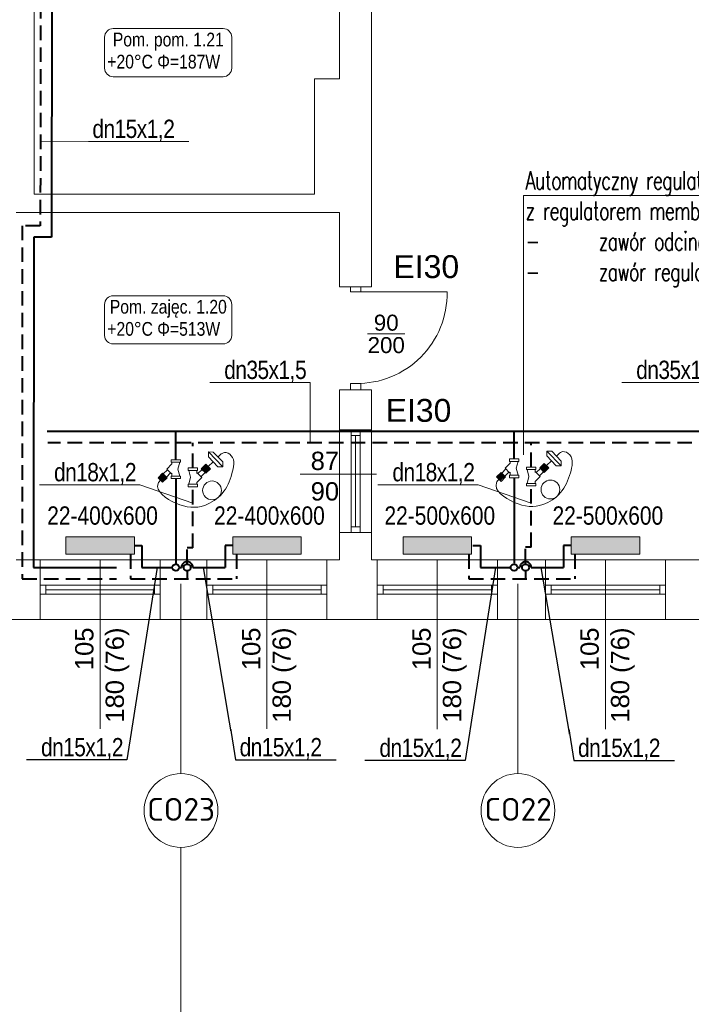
# Model space of a CAD drawing. Header units: millimetres. Extents: x -2390 to 43572, y -15084 to -12114.
# Tile 29 of 52: x 24828 to 25415, y -14386 to -13524. Entities that reach past the tile are written whole.
import ezdxf
from ezdxf import colors
from ezdxf.entities.mleader import LeaderData, LeaderLine
from ezdxf.enums import TextEntityAlignment as Align
from ezdxf.math import Vec2, Vec3

# ---------------------------------------------------------------- set-up
doc = ezdxf.new("R2010")
doc.units = ezdxf.units.MM
doc.linetypes.add('DASHED', pattern=[1.905, 1.27, -0.635])
for name, color, linetype, lineweight in [('@ grzejniki', 7, 'Continuous', 30), ('@ opis C..O.', 7, 'Continuous', 18), ('IS-Działka (powrotna)', 5, 'DASHED', 40), ('IS-Działka (zasilająca)', 1, 'Continuous', 40), ('IS-Grzejnik', 7, 'Continuous', 5), ('IS-Grzejnik_etykieta', 7, 'Continuous', 5), ('IS-opis', 7, 'Continuous', 25), ('opisy', 5, 'Continuous', 5), ('stolarka', 3, 'Continuous', 9), ('wymiary', 6, 'Continuous', 5), ('zawory', 7, 'Continuous', 18), ('ściany nośne', 1, 'Continuous', 25)]:
    doc.layers.add(name, color=color, linetype=linetype, lineweight=lineweight)
doc.layers.add('IS-Room (Automatic)', color=7, linetype='Continuous', lineweight=5, true_color=0x000000)
doc.styles.add('Arial_Narrow_____', font='ARIALN.TTF')
doc.styles.add('ROMANS', font='romans.shx', dxfattribs={"height": 1})
doc.styles.get("Standard").update_dxf_attribs({"font": 'arial.ttf'})
doc.styles.add('TABELKA', font='romans.shx', dxfattribs={"width": 0.9})

# ---------------------------------------------------------------- blocks, each defined once
blk = doc.blocks.new('A$C19E64F29')
at = {"layer": 'zawory'}
for p, q in [((-15.45, -0.73), (-11.49, 3.28)), ((-10.4, -3.58), (-14.35, 0.37)), ((-10.4, -3.58), (-14.35, 0.37)), ((-9.85, -3.03), (-13.81, 0.92)), ((-9.85, -3.04), (-13.8, 0.92)), ((-9.3, -2.49), (-13.26, 1.47)), ((-9.3, -2.49), (-13.26, 1.46)), ((-8.76, -1.95), (-12.72, 2.01)), ((-8.76, -1.95), (-12.72, 2.01)), ((-8.22, -1.4), (-12.17, 2.56)), ((-7.53, -0.68), (-11.49, 3.28)), ((4.11, -2.17), (4.11, 0)), ((-11.48, -4.68), (-15.44, -0.72)), ((-10.94, -4.13), (-14.9, -0.17)), ((-11.49, -4.69), (-7.53, -0.68)), ((-10.94, -4.13), (-10.94, -4.13)), ((-7.28, -7.65), (-10.87, -4.06)), ((-4.53, -4.87), (-8.12, -1.28)), ((-7.9, -8.28), (-3.94, -4.27)), ((-3.45, -12.71), (-7.89, -8.27)), ((4.11, -2.17), (-4.11, -2.17)), ((-3.45, -4.76), (-3.94, -4.27)), ((-3.45, -2.17), (-3.45, -4.76)), ((1.9, -8.21), (3.52, -2.17)), ((3.52, -14.25), (1.9, -8.21)), ((4.11, -14.25), (-4.11, -14.25)), ((-3.45, -12.71), (-3.45, -14.25)), ((4.11, -16.42), (4.11, -14.25))]:
    blk.add_line(p, q, dxfattribs=at)
for points in [[(-4.11, -2.17), (-4.11, 0), (4.11, 0)], [(4.11, -16.42), (-4.11, -16.42), (-4.11, -14.25)]]:
    blk.add_lwpolyline(points, dxfattribs=at)
blk = doc.blocks.new('A$C419A285A')
at = {"layer": '@ grzejniki', "lineweight": 0}
for p, q in [((-134.6, -10.2), (-104.6, 19.8)), ((-104.6, 19.8), (15.4, 19.8)), ((-44.6, 19.8), (-44.6, 58.4)), ((15.4, 19.8), (45.4, -10.2)), ((-104.6, -40.2), (-134.6, -10.2)), ((-134.6, -10.2), (45.4, -10.2)), ((15.4, -40.2), (-104.6, -40.2)), ((-44.6, -100.2), (-44.6, -40.2)), ((45.4, -10.2), (15.4, -40.2))]:
    blk.add_line(p, q, dxfattribs=at)
blk = doc.blocks.new('A$C3D8D556D')
at = {"layer": '@ grzejniki', "lineweight": 0}
blk.add_circle((29.46, 37.85), 8.23, dxfattribs=at)
blk.add_spline([(-2.41, 45.93), (-3.69, 48.63), (-0.85, 54.75), (14.8, 55.29), (32.11, 46.8), (42.61, 31.3), (40.72, 6.13), (23.48, -9.25), (20.39, -7.35)], degree=3, dxfattribs=at)
at = {"layer": '@ grzejniki', "lineweight": 0, "xscale": -0.1, "yscale": 0.1, "zscale": 0.1, "rotation": 43.66614677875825}
blk.add_blockref('A$C419A285A', (-1.6, 38.63), dxfattribs=at)
at = {"layer": '@ grzejniki', "xscale": -1}
for p, rotation in [((9.82, 20.98), 90), ((19.11, 6.12), 270.0000000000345)]:
    blk.add_blockref('A$C19E64F29', p, dxfattribs=dict(at, rotation=rotation))
blk = doc.blocks.new('_None')

msp = doc.modelspace()

# ---------------------------------------------------------------- hatches: boundary and pattern name
at = {"layer": 'IS-Grzejnik', "transparency": 33554687, "extrusion": (0, 0, -1)}
for points in [[(-24928.15, -13992.14), (-24868.15, -13992.16), (-24868.14, -13976.98), (-24928.14, -13976.97)], [(-25074.15, -13992.14), (-25014.15, -13992.16), (-25014.14, -13976.98), (-25074.14, -13976.97)], [(-25223.15, -13992.14), (-25163.15, -13992.16), (-25163.14, -13976.98), (-25223.14, -13976.97)], [(-25370.15, -13992.14), (-25310.15, -13992.16), (-25310.14, -13976.98), (-25370.14, -13976.97)]]:
    msp.add_hatch(color=256, dxfattribs=at).paths.add_polyline_path(points)

# ---------------------------------------------------------------- linework, layer by layer
at = {"layer": 'IS-Działka (powrotna)', "ltscale": 10}
for p, q in [((24845.95, -13434.38), (24845.9, -13704.65)), ((24830.1, -13704.65), (24830.06, -14013.77)), ((24845.64, -13704.65), (24830.11, -13704.65)), ((26577.92, -13894.72), (24852.6, -13894.73)), ((24979.2, -13916.58), (24979.2, -13894.72)), ((25275.2, -13915.87), (25275.2, -13894.73)), ((24979.2, -13986.6), (24979.2, -13933)), ((25275.2, -13985.89), (25275.2, -13932.29)), ((24979.2, -13986.6), (24974.34, -13986.6)), ((24974.34, -14000.73), (24974.34, -13986.6)), ((25275.2, -13985.89), (25270.34, -13985.89)), ((25270.34, -14000.02), (25270.34, -13985.89)), ((24924.79, -13992.11), (24924.78, -14013.73)), ((25017.52, -13992.18), (25017.51, -14013.78)), ((25220.79, -13992.11), (25220.78, -14013.73)), ((25313.52, -13992.18), (25313.51, -14013.78)), ((24974.34, -14006.73), (24974.34, -14013.77)), ((25270.34, -14006.73), (25270.34, -14013.77)), ((24830.06, -14013.77), (24912.66, -14013.78)), ((24924.78, -14013.76), (25017.51, -14013.78)), ((25220.78, -14013.76), (25313.51, -14013.78))]:
    msp.add_line(p, q, dxfattribs=at)
at = {"layer": 'IS-Działka (powrotna)', "ltscale": 80}
for centre in [(24974.34, -14003.73), (25270.34, -14003.73)]:
    msp.add_circle(centre, 3, dxfattribs=at)
at = {"layer": 'IS-Działka (zasilająca)'}
for p, q in [((24856.02, -13441.38), (24855.73, -13714.65)), ((24855.73, -13714.65), (24840.1, -13714.65)), ((26577.92, -13884.69), (24851.98, -13884.67)), ((24964.34, -13909.45), (24964.34, -13884.69)), ((25260.34, -13908.74), (25260.34, -13884.68)), ((24928.15, -13984.55), (24934.78, -13984.55)), ((24934.78, -13984.55), (24934.78, -14003.69)), ((25014.15, -13984.59), (25007.51, -13984.59)), ((25007.51, -13984.59), (25007.51, -14003.73)), ((25224.15, -13984.55), (25230.78, -13984.55)), ((25230.78, -13984.55), (25230.78, -14003.69)), ((25310.15, -13984.59), (25303.51, -13984.59)), ((25303.51, -13984.59), (25303.51, -14003.73)), ((24839.98, -14003.7), (24912.66, -14003.73)), ((24934.78, -14003.69), (24961.34, -14003.73)), ((24967.34, -14003.73), (24969.34, -14003.73)), ((24979.34, -14003.73), (25007.51, -14003.73)), ((25230.78, -14003.69), (25257.34, -14003.73)), ((25263.34, -14003.73), (25265.34, -14003.73)), ((25275.34, -14003.73), (25303.51, -14003.73))]:
    msp.add_line(p, q, dxfattribs=at)
for centre in [(24964.34, -14003.73), (25260.34, -14003.73)]:
    msp.add_circle(centre, 3, dxfattribs=at)
for centre in [(24974.34, -14003.73), (25270.34, -14003.73)]:
    msp.add_arc(centre, 5, 359.99918, 180.00134, dxfattribs=at)
at = {"layer": 'IS-Grzejnik', "extrusion": (0, 0, -1)}
for points in [[(-24928.15, -13992.14), (-24868.15, -13992.18), (-24868.14, -13977), (-24928.14, -13976.97)], [(-25074.15, -13992.14), (-25014.15, -13992.18), (-25014.14, -13977), (-25074.14, -13976.97)], [(-25223.15, -13992.14), (-25163.15, -13992.18), (-25163.14, -13977), (-25223.14, -13976.97)], [(-25370.15, -13992.14), (-25310.15, -13992.18), (-25310.14, -13977), (-25370.14, -13976.97)]]:
    msp.add_lwpolyline(points, close=True, dxfattribs=at)
at = {"layer": 'IS-Room (Automatic)'}
for points in [[(24909.67, -13574.33), (25005.85, -13574.33, 0.414214), (25013.35, -13566.83), (25013.35, -13539.66, 0.414214), (25005.85, -13532.16), (24909.67, -13532.16, 0.414214), (24902.17, -13539.66), (24902.17, -13566.83, 0.414214)], [(24909.67, -13808.15), (25005.85, -13808.15, 0.414214), (25013.35, -13800.65), (25013.35, -13773.48, 0.414214), (25005.85, -13765.98), (24909.67, -13765.98, 0.414214), (24902.17, -13773.48), (24902.17, -13800.65, 0.414214)]]:
    msp.add_lwpolyline(points, format="xyb", close=True, dxfattribs=at)
at = {"layer": 'opisy', "color": 252, "lineweight": 0}
for p, q in [((25073.11, -13922.17), (25139.92, -13922.17)), ((24898.15, -13997.16), (24898.15, -14161.75)), ((25044.15, -13997.16), (25044.15, -14161.75)), ((25193.15, -13997.16), (25193.15, -14161.75)), ((25340.15, -13997.16), (25340.15, -14161.75))]:
    msp.add_line(p, q, dxfattribs=at)
at = {"layer": 'stolarka', "color": 252, "lineweight": 0}
for p, q in [((25117.15, -13762.66), (25117.15, -13758.16)), ((25126.15, -13762.66), (25117.15, -13762.66)), ((25121.65, -13762.66), (25201.65, -13762.66)), ((25126.15, -13762.66), (25126.15, -13758.16)), ((25117.15, -13842.66), (25117.15, -13848.16)), ((25126.15, -13842.66), (25117.15, -13842.66)), ((25126.15, -13842.66), (25126.15, -13848.16)), ((25117.65, -13888.16), (25117.65, -13883.16)), ((25125.65, -13883.16), (25125.65, -13888.16)), ((25125.65, -13888.16), (25117.65, -13888.16)), ((25117.65, -13888.16), (25117.65, -13968.16)), ((25121.65, -13888.16), (25121.65, -13968.16)), ((25125.65, -13888.16), (25125.65, -13968.16)), ((25125.65, -13968.16), (25117.65, -13968.16)), ((25117.65, -13968.16), (25117.65, -13973.16)), ((25125.65, -13973.16), (25125.65, -13968.16)), ((24845.65, -14019.16), (24850.65, -14019.16)), ((24850.65, -14019.16), (24850.65, -14027.16)), ((24850.65, -14019.16), (24945.65, -14019.16)), ((24850.65, -14023.16), (24945.65, -14023.16)), ((24950.65, -14019.16), (24945.65, -14019.16)), ((24945.65, -14019.16), (24945.65, -14027.16)), ((24991.65, -14019.16), (24996.65, -14019.16)), ((24996.65, -14019.16), (24996.65, -14027.16)), ((24996.65, -14019.16), (25091.65, -14019.16)), ((24996.65, -14023.16), (25091.65, -14023.16)), ((25096.65, -14019.16), (25091.65, -14019.16)), ((25091.65, -14019.16), (25091.65, -14027.16)), ((25140.65, -14019.16), (25145.65, -14019.16)), ((25145.65, -14019.16), (25145.65, -14027.16)), ((25145.65, -14019.16), (25240.65, -14019.16)), ((25145.65, -14023.16), (25240.65, -14023.16)), ((25245.65, -14019.16), (25240.65, -14019.16)), ((25240.65, -14019.16), (25240.65, -14027.16)), ((25287.65, -14019.16), (25292.65, -14019.16)), ((25292.65, -14019.16), (25292.65, -14027.16)), ((25292.65, -14019.16), (25387.65, -14019.16)), ((25292.65, -14023.16), (25387.65, -14023.16)), ((25392.65, -14019.16), (25387.65, -14019.16)), ((25387.65, -14019.16), (25387.65, -14027.16)), ((24850.65, -14027.16), (24845.65, -14027.16)), ((24850.65, -14027.16), (24945.65, -14027.16)), ((24945.65, -14027.16), (24950.65, -14027.16)), ((24996.65, -14027.16), (24991.65, -14027.16)), ((24996.65, -14027.16), (25091.65, -14027.16)), ((25091.65, -14027.16), (25096.65, -14027.16)), ((25145.65, -14027.16), (25140.65, -14027.16)), ((25145.65, -14027.16), (25240.65, -14027.16)), ((25240.65, -14027.16), (25245.65, -14027.16)), ((25292.65, -14027.16), (25287.65, -14027.16)), ((25292.65, -14027.16), (25387.65, -14027.16)), ((25387.65, -14027.16), (25392.65, -14027.16))]:
    msp.add_line(p, q, dxfattribs=at)
msp.add_lwpolyline([(25201.65, -13762.66, -0.425735), (25121.65, -13842.66)], format="xyb", dxfattribs=at)
at = {"layer": 'wymiary', "color": 0}
for p, q in [((24968.94, -14018.07), (24968.94, -14184.11)), ((25263.66, -14018.07), (25263.66, -14184.11))]:
    msp.add_line(p, q, dxfattribs=at)
at = {"layer": 'ściany nośne', "color": 252, "lineweight": 0}
for p, q in [((24840.65, -13677.16), (24840.66, -13425.16)), ((25107.65, -13425.27), (25107.65, -13576.16)), ((25135.65, -13425.27), (25135.65, -13758.16)), ((25107.65, -13576.16), (25085.65, -13576.16)), ((25085.65, -13576.16), (25085.65, -13677.16)), ((25085.65, -13677.16), (24840.65, -13677.16)), ((24824.65, -13693.16), (25107.65, -13693.16)), ((25107.65, -13693.16), (25107.65, -13758.16)), ((25135.65, -13758.16), (25107.65, -13758.16)), ((25107.65, -13848.16), (25107.65, -13997.16)), ((25135.65, -13848.16), (25107.65, -13848.16)), ((25135.65, -13848.16), (25135.65, -13997.16)), ((25135.65, -13883.16), (25107.65, -13883.16)), ((25135.65, -13973.16), (25107.65, -13973.16)), ((25107.65, -13997.16), (24824.65, -13997.16)), ((24845.65, -14049.16), (24845.65, -13997.16)), ((24950.65, -14049.16), (24950.65, -13997.16)), ((24991.65, -14049.16), (24991.65, -13997.16)), ((25096.65, -13997.16), (25096.65, -14049.16)), ((25881.65, -13997.16), (25135.65, -13997.16)), ((25140.65, -14049.16), (25140.65, -13997.16)), ((25245.65, -14049.16), (25245.65, -13997.16)), ((25287.65, -14049.16), (25287.65, -13997.16)), ((25392.65, -14049.16), (25392.65, -13997.16)), ((25881.65, -14049.16), (23305.65, -14049.16))]:
    msp.add_line(p, q, dxfattribs=at)
at = {"layer": 'ściany nośne'}
for p, q in [((24964.34, -14003.73), (24964.34, -14003.73)), ((25260.34, -14003.73), (25260.34, -14003.73))]:
    msp.add_line(p, q, dxfattribs=at)

# ---------------------------------------------------------------- texts
at = {"color": 0, "ltscale": 10, "insert": (18343.74, -14358.72), "char_height": 27.3, "width": 1403.675, "attachment_point": 1}
msp.add_mtext('\\pi354.59;{\\fCalibri|b0|i0|c0|p34;Pracownia Projektowa "KONSTRUKTOR"\\P\\pi239.68;siedziba: ul. Wojska Polskiego 5, 58-160 Świebodzice,\\P\\pi297.58;biuro: ul. Broniewskiego 1B, 58-309 Wałbrzych}', dxfattribs=at)
at = {"layer": 'IS-Grzejnik_etykieta', "char_height": 20, "width": 65.0151, "attachment_point": 1, "style": 'Arial_Narrow_____', "bg_fill": 2}
for s, insert in [('\\pxqc;{\\fISOCPEUR|b0|i0|c238|p34;CO23}', (24936.6, -14205.34)), ('\\pxqc;{\\fISOCPEUR|b0|i0|c238|p34;CO22}', (25231.33, -14205.34))]:
    msp.add_mtext(s, dxfattribs=dict(at, insert=insert))
at = {"layer": 'IS-Room (Automatic)', "style": 'Arial_Narrow_____'}
for s, p in [('Pom. pom. 1.21', (24957.84, -13551.37)), ('Pom. zajęc. 1.20', (24957.84, -13785.19))]:
    msp.add_text(s, height=12, dxfattribs=at).set_placement(p, align=Align.BOTTOM_CENTER)
for p in [(24944.41, -13555.12), (24944.41, -13788.94)]:
    msp.add_text('+20°C', height=12, dxfattribs=at).set_placement(p, align=Align.TOP_RIGHT)
for s, p in [('Φ=187W', (24948.16, -13555.12)), ('Φ=513W', (24948.16, -13788.94))]:
    msp.add_text(s, height=12, dxfattribs=at).set_placement(p, align=Align.TOP_LEFT)
at = {"layer": 'opisy', "color": 252, "lineweight": 0, "attachment_point": 1}
for s, insert, char_height, width in [('EI30', (25154.78, -13730.47), 20, 104.9128), ('\\A1;{\\H0.7x;\\S90/200;} ', (25132.14, -13782.51), 20, 595.534), ('EI30', (25147.95, -13856.26), 20, 104.9128), ('87\\P90 ', (25082.37, -13902.42), 16, 104.9128)]:
    msp.add_mtext(s, dxfattribs=dict(at, insert=insert, char_height=char_height, width=width))
at = {"layer": 'opisy', "color": 252, "lineweight": 0, "char_height": 16, "width": 104.9128, "attachment_point": 3, "rotation": 90}
for insert in [(24876.34, -14056.24), (25022.34, -14056.24), (25171.34, -14056.24), (25318.34, -14056.24)]:
    msp.add_mtext('105\\P180 (76)', dxfattribs=dict(at, insert=insert))

# ---------------------------------------------------------------- leaders
at = {"layer": '@ opis C..O.'}
ml = msp.add_multileader_mtext('Standard', dxfattribs=at)
ml.set_content('{\\Fsimplex|c238;\\W0.7;\\T0.95;Automatyczny regulator różnicy ciśnień \\Pz regulatorem membranowym \\P\\pxi-2,l2,t4;\\A1;-^Izawór odcinający DN15\\A0; (czerwony) \\P-^Izawór regulacyjny \\A1;DN15\\A0; (niebieski\\A1;)}', color=256, style='ROMANS')
ml.set_leader_properties(color=256, linetype='ByLayer', lineweight=5)
ml.set_arrow_properties(name='NONE')
ml.build(insert=Vec2(0, 0))
ml.multileader.update_dxf_attribs({"text_left_attachment_type": 6, "text_right_attachment_type": 6, "dogleg_length": 0, "arrow_head_size": 0})
ctx = ml.context
ctx.base_point, ctx.char_height, ctx.arrow_head_size, ctx.plane_origin = Vec3(25268.44, -13678.28), 16, 0, Vec3(26010.35, -14279.7)
ctx.left_attachment, ctx.right_attachment = 6, 6
notes = []
notes.append((ctx, [(0, (1, 1, 0), (25268.44, -13678.28), (1, 0), 0, [(0, [(25268.44, -13905)], 0, [])])]))
ctx.mtext.insert, ctx.mtext.width, ctx.mtext.line_spacing_style, ctx.mtext.flow_direction = Vec3(25270.44, -13656.94), 335.7149, 2, 5
ml = msp.add_multileader_mtext('Standard', dxfattribs=at)
ml.set_content('{\\Fsimplex|c238;\\W0.7;\\T0.95;Automatyczny regulator różnicy ciśnień \\Pz regulatorem membranowym \\P\\pxi-2,l2,t4;\\A1;-^Izawór odcinający DN15\\A0; (czerwony) \\P-^Izawór regulacyjny \\A1;DN15\\A0; (niebieski\\A1;)}', color=256, style='ROMANS')
ml.set_leader_properties(color=256, linetype='ByLayer', lineweight=5)
ml.set_arrow_properties(name='NONE')
ml.build(insert=Vec2(0, 0))
ml.multileader.update_dxf_attribs({"text_left_attachment_type": 6, "text_right_attachment_type": 6, "dogleg_length": 0, "arrow_head_size": 0})
ctx = ml.context
ctx.base_point, ctx.char_height, ctx.arrow_head_size, ctx.plane_origin = Vec3(24644.94, -14489.28), 16, 0, Vec3(25708.85, -14935.81)
ctx.left_attachment, ctx.right_attachment = 6, 6
notes.append((ctx, [(1, (1, 1, 0), (24968.94, -14489.28), (-1, 0), 0, [(0, [(24968.94, -14248.62)], 0, [])])]))
ctx.mtext.insert, ctx.mtext.width, ctx.mtext.line_spacing_style, ctx.mtext.flow_direction = Vec3(24646.94, -14467.95), 335.7149, 2, 5
at = {"layer": 'IS-opis', "color": 7}
ml = msp.add_multileader_mtext('Standard', dxfattribs=at)
ml.set_content('{\\fArial Narrow|b0|i0|c238|p34;\\W1;\\T0.95;\\C256;dn15x1,2}', color=7, style='TABELKA')
ml.set_leader_properties(color=256, linetype='ByLayer', lineweight=5)
ml.set_arrow_properties(name='NONE')
ml.build(insert=Vec2(0, 0))
ml.multileader.update_dxf_attribs({"has_dogleg": 0, "text_left_attachment_type": 6, "text_right_attachment_type": 6, "dogleg_length": 0, "arrow_head_size": 0})
ctx = ml.context
ctx.base_point, ctx.char_height, ctx.arrow_head_size, ctx.landing_gap_size, ctx.plane_origin, ctx.plane_y_axis = Vec3(24887.96, -13631.1), 16, 0, 4, Vec3(21599.87, -14248.2), Vec3(0, 1, 0)
ctx.left_attachment, ctx.right_attachment, ctx.text_align_type = 6, 6, 1
notes.append((ctx, [(1, (1, 1, 0), (24887.96, -13631.1), (1, 0), 0, [(0, [(24845.92, -13631.15)], 0, [])])]))
ctx.mtext.insert, ctx.mtext.alignment, ctx.mtext.line_spacing_style, ctx.mtext.flow_direction = Vec3(24927.27, -13611.9), 2, 2, 5
ml = msp.add_multileader_mtext('Standard', dxfattribs=at)
ml.set_content('{\\fArial Narrow|b0|i0|c238|p34;\\W1;\\T0.95;\\C256;dn35x1,5}', color=7, style='TABELKA')
ml.set_leader_properties(color=256, linetype='ByLayer', lineweight=5)
ml.set_arrow_properties(name='NONE')
ml.build(insert=Vec2(0, 0))
ml.multileader.update_dxf_attribs({"has_dogleg": 0, "text_left_attachment_type": 6, "text_right_attachment_type": 6, "dogleg_length": 0, "arrow_head_size": 0})
ctx = ml.context
ctx.base_point, ctx.char_height, ctx.arrow_head_size, ctx.landing_gap_size, ctx.plane_origin, ctx.plane_y_axis = Vec3(25003.17, -13841.98), 16, 0, 4, Vec3(21715.29, -14459.09), Vec3(0, 1, 0)
ctx.left_attachment, ctx.right_attachment, ctx.text_align_type = 6, 6, 1
notes.append((ctx, [(0, (1, 1, 0), (25082, -13841.98), (-1, 0), 0, [(0, [(25082, -13894.72)], 0, [])])]))
ctx.mtext.insert, ctx.mtext.alignment, ctx.mtext.line_spacing_style, ctx.mtext.flow_direction = Vec3(25042.59, -13822.78), 2, 2, 5
ml = msp.add_multileader_mtext('Standard', dxfattribs=at)
ml.set_content('{\\fArial Narrow|b0|i0|c238|p34;\\W1;\\T0.95;\\C256;dn35x1,5}', color=7, style='TABELKA')
ml.set_leader_properties(color=256, linetype='ByLayer', lineweight=5)
ml.set_arrow_properties(name='NONE')
ml.build(insert=Vec2(0, 0))
ml.multileader.update_dxf_attribs({"has_dogleg": 0, "text_left_attachment_type": 6, "text_right_attachment_type": 6, "dogleg_length": 0, "arrow_head_size": 0})
ctx = ml.context
ctx.base_point, ctx.char_height, ctx.arrow_head_size, ctx.landing_gap_size, ctx.plane_origin, ctx.plane_y_axis = Vec3(25363.52, -13841.98), 16, 0, 4, Vec3(22075.64, -14459.09), Vec3(0, 1, 0)
ctx.left_attachment, ctx.right_attachment, ctx.text_align_type = 6, 6, 1
notes.append((ctx, [(0, (1, 1, 0), (25442.36, -13841.98), (-1, 0), 0, [(0, [(25442.36, -13894.72)], 0, [])])]))
ctx.mtext.insert, ctx.mtext.alignment, ctx.mtext.line_spacing_style, ctx.mtext.flow_direction = Vec3(25402.94, -13822.78), 2, 2, 5
for ctx, leaders in notes:
    for number, flags, end, landing, length, lines in leaders:
        leader = LeaderData()
        leader.index, (leader.has_last_leader_line, leader.has_dogleg_vector, leader.attachment_direction) = number, flags
        leader.last_leader_point, leader.dogleg_vector, leader.dogleg_length = Vec3(end), Vec3(landing), length
        for number, points, colour, breaks in lines:
            line = LeaderLine()
            line.index, line.vertices, line.color, line.breaks = number, Vec3.list(points), colors.encode_raw_color(colour), breaks
            leader.lines.append(line)
        ctx.leaders.append(leader)

# ---------------------------------------------------------------- next in the draw order: linework, layer by layer
at = {"layer": 'wymiary', "color": 0}
for centre in [(24968.94, -14216.36), (25263.66, -14216.36)]:
    msp.add_circle(centre, 32.26, dxfattribs=at)

# ---------------------------------------------------------------- next in the draw order: texts
at = {"layer": 'IS-Grzejnik_etykieta', "lineweight": 0, "char_height": 16, "attachment_point": 1, "bg_fill": 2}
for s, insert in [('{\\fArial Narrow|b0|i0|c238|p34;22-400x600}', (24851.91, -13950.26)), ('{\\fArial Narrow|b0|i0|c238|p34;22-400x600}', (24997.91, -13950.26)), ('{\\fArial Narrow|b0|i0|c238|p34;22-500x600}', (25146.91, -13950.26)), ('{\\fArial Narrow|b0|i0|c238|p34;22-500x600}', (25293.91, -13950.26))]:
    msp.add_mtext_dynamic_manual_height_columns(s, width=61.0819, gutter_width=299.56, heights=[0], dxfattribs=dict(at, insert=insert))

# ---------------------------------------------------------------- next in the draw order: leaders
at = {"layer": 'IS-opis', "color": 7}
ml = msp.add_multileader_mtext('Standard', dxfattribs=at)
ml.set_content('{\\fArial Narrow|b0|i0|c238|p34;\\W1;\\T0.95;\\C256;dn15x1,2}', color=7, style='TABELKA')
ml.set_leader_properties(color=256, linetype='ByLayer', lineweight=-1)
ml.set_arrow_properties(name='NONE')
ml.build(insert=Vec2(0, 0))
ml.multileader.update_dxf_attribs({"has_dogleg": 0, "text_left_attachment_type": 6, "text_right_attachment_type": 6, "dogleg_length": 0, "arrow_head_size": 0})
ctx = ml.context
ctx.base_point, ctx.char_height, ctx.arrow_head_size, ctx.landing_gap_size, ctx.plane_origin, ctx.plane_y_axis = Vec3(25016.7, -14172.13), 16, 0, 4, Vec3(21695.53, -14760.2), Vec3(0, 1, 0)
ctx.left_attachment, ctx.right_attachment, ctx.text_align_type = 6, 6, 1
notes = []
notes.append((ctx, [(1, (1, 1, 0), (25016.7, -14172.13), (1, 0), 0, [(0, [(24988.42, -14003.73)], 0, [])])]))
ctx.mtext.insert, ctx.mtext.alignment, ctx.mtext.line_spacing_style, ctx.mtext.flow_direction = Vec3(25056.02, -14152.93), 2, 2, 5
ctx.mtext.has_bg_fill, ctx.mtext.bg_color, ctx.mtext.bg_scale_factor, ctx.mtext.bg_transparency, ctx.mtext.use_window_bg_color = 1, -1027028792, 1.5, 0, 1
ml = msp.add_multileader_mtext('Standard', dxfattribs=at)
ml.set_content('{\\fArial Narrow|b0|i0|c238|p34;\\W1;\\T0.95;\\C256;dn15x1,2}', color=7, style='TABELKA')
ml.set_leader_properties(color=256, linetype='ByLayer', lineweight=-1)
ml.set_arrow_properties(name='NONE')
ml.build(insert=Vec2(0, 0))
ml.multileader.update_dxf_attribs({"has_dogleg": 0, "text_left_attachment_type": 6, "text_right_attachment_type": 6, "dogleg_length": 0, "arrow_head_size": 0})
ctx = ml.context
ctx.base_point, ctx.char_height, ctx.arrow_head_size, ctx.landing_gap_size, ctx.plane_origin, ctx.plane_y_axis = Vec3(25139.02, -14172.66), 16, 0, 4, Vec3(21806.63, -14760.74), Vec3(0, 1, 0)
ctx.left_attachment, ctx.right_attachment, ctx.text_align_type = 6, 6, 1
notes.append((ctx, [(0, (1, 1, 0), (25217.65, -14172.66), (-1, 0), 0, [(0, [(25244.06, -14003.71)], 0, [])])]))
ctx.mtext.insert, ctx.mtext.alignment, ctx.mtext.line_spacing_style, ctx.mtext.flow_direction = Vec3(25178.33, -14153.46), 2, 2, 5
ctx.mtext.has_bg_fill, ctx.mtext.bg_color, ctx.mtext.bg_scale_factor, ctx.mtext.bg_transparency, ctx.mtext.use_window_bg_color = 1, -1027028792, 1.5, 0, 1
ml = msp.add_multileader_mtext('Standard', dxfattribs=at)
ml.set_content('{\\fArial Narrow|b0|i0|c238|p34;\\W1;\\T0.95;\\C256;dn15x1,2}', color=7, style='TABELKA')
ml.set_leader_properties(color=256, linetype='ByLayer', lineweight=-1)
ml.set_arrow_properties(name='NONE')
ml.build(insert=Vec2(0, 0))
ml.multileader.update_dxf_attribs({"has_dogleg": 0, "text_left_attachment_type": 6, "text_right_attachment_type": 6, "dogleg_length": 0, "arrow_head_size": 0})
ctx = ml.context
ctx.base_point, ctx.char_height, ctx.arrow_head_size, ctx.landing_gap_size, ctx.plane_origin, ctx.plane_y_axis = Vec3(25312.7, -14172.66), 16, 0, 4, Vec3(21991.53, -14760.74), Vec3(0, 1, 0)
ctx.left_attachment, ctx.right_attachment, ctx.text_align_type = 6, 6, 1
notes.append((ctx, [(1, (1, 1, 0), (25312.7, -14172.66), (1, 0), 0, [(0, [(25283.66, -14003.73)], 0, [])])]))
ctx.mtext.insert, ctx.mtext.alignment, ctx.mtext.line_spacing_style, ctx.mtext.flow_direction = Vec3(25352.02, -14153.46), 2, 2, 5
ctx.mtext.has_bg_fill, ctx.mtext.bg_color, ctx.mtext.bg_scale_factor, ctx.mtext.bg_transparency, ctx.mtext.use_window_bg_color = 1, -1027028792, 1.5, 0, 1
for ctx, leaders in notes:
    for number, flags, end, landing, length, lines in leaders:
        leader = LeaderData()
        leader.index, (leader.has_last_leader_line, leader.has_dogleg_vector, leader.attachment_direction) = number, flags
        leader.last_leader_point, leader.dogleg_vector, leader.dogleg_length = Vec3(end), Vec3(landing), length
        for number, points, colour, breaks in lines:
            line = LeaderLine()
            line.index, line.vertices, line.color, line.breaks = number, Vec3.list(points), colors.encode_raw_color(colour), breaks
            leader.lines.append(line)
        ctx.leaders.append(leader)

# ---------------------------------------------------------------- next in the draw order: linework, layer by layer
at = {"layer": 'IS-Działka (zasilająca)'}
for p, q in [((24840.1, -13714.65), (24839.98, -14003.7)), ((24964.34, -13925.87), (24964.34, -14000.73)), ((25260.34, -13925.16), (25260.34, -14000.02))]:
    msp.add_line(p, q, dxfattribs=at)

# ---------------------------------------------------------------- next in the draw order: block references
at = {"layer": 'ściany nośne', "rotation": 270}
for p in [(24958.22, -13906.76), (25254.22, -13906.05)]:
    msp.add_blockref('A$C3D8D556D', p, dxfattribs=at)

# ---------------------------------------------------------------- next in the draw order: leaders
at = {"layer": 'IS-opis', "color": 7}
ml = msp.add_multileader_mtext('Standard', dxfattribs=at)
ml.set_content('{\\fArial Narrow|b0|i0|c238|p34;\\W1;\\T0.95;\\C256;dn18x1,2}', color=7, style='TABELKA')
ml.set_leader_properties(color=256, linetype='ByLayer', lineweight=5)
ml.set_arrow_properties(name='NONE')
ml.build(insert=Vec2(0, 0))
ml.multileader.update_dxf_attribs({"has_dogleg": 0, "text_left_attachment_type": 6, "text_right_attachment_type": 6, "dogleg_length": 0, "arrow_head_size": 0})
ctx = ml.context
ctx.base_point, ctx.char_height, ctx.arrow_head_size, ctx.landing_gap_size, ctx.plane_origin, ctx.plane_y_axis = Vec3(24854.4, -13931.5), 16, 0, 4, Vec3(21566.52, -14548.6), Vec3(0, 1, 0)
ctx.left_attachment, ctx.right_attachment, ctx.text_align_type = 6, 6, 1
notes = []
notes.append((ctx, [(0, (1, 1, 0), (24933.03, -13931.5), (-1, 0), 0, [(0, [(24979.2, -13947.29)], 0, [])])]))
ctx.mtext.insert, ctx.mtext.alignment, ctx.mtext.line_spacing_style, ctx.mtext.flow_direction = Vec3(24893.71, -13912.3), 2, 2, 5
ml = msp.add_multileader_mtext('Standard', dxfattribs=at)
ml.set_content('{\\fArial Narrow|b0|i0|c238|p34;\\W1;\\T0.95;\\C256;dn18x1,2}', color=7, style='TABELKA')
ml.set_leader_properties(color=256, linetype='ByLayer', lineweight=5)
ml.set_arrow_properties(name='NONE')
ml.build(insert=Vec2(0, 0))
ml.multileader.update_dxf_attribs({"has_dogleg": 0, "text_left_attachment_type": 6, "text_right_attachment_type": 6, "dogleg_length": 0, "arrow_head_size": 0})
ctx = ml.context
ctx.base_point, ctx.char_height, ctx.arrow_head_size, ctx.landing_gap_size, ctx.plane_origin, ctx.plane_y_axis = Vec3(25150.4, -13931.51), 16, 0, 4, Vec3(21862.52, -14548.61), Vec3(0, 1, 0)
ctx.left_attachment, ctx.right_attachment, ctx.text_align_type = 6, 6, 1
notes.append((ctx, [(0, (1, 1, 0), (25229.02, -13931.51), (-1, 0), 0, [(0, [(25275.2, -13947.3)], 0, [])])]))
ctx.mtext.insert, ctx.mtext.alignment, ctx.mtext.line_spacing_style, ctx.mtext.flow_direction = Vec3(25189.71, -13912.31), 2, 2, 5
for ctx, leaders in notes:
    for number, flags, end, landing, length, lines in leaders:
        leader = LeaderData()
        leader.index, (leader.has_last_leader_line, leader.has_dogleg_vector, leader.attachment_direction) = number, flags
        leader.last_leader_point, leader.dogleg_vector, leader.dogleg_length = Vec3(end), Vec3(landing), length
        for number, points, colour, breaks in lines:
            line = LeaderLine()
            line.index, line.vertices, line.color, line.breaks = number, Vec3.list(points), colors.encode_raw_color(colour), breaks
            leader.lines.append(line)
        ctx.leaders.append(leader)

# ---------------------------------------------------------------- next in the draw order: leaders
ml = msp.add_multileader_mtext('Standard', dxfattribs=at)
ml.set_content('{\\fArial Narrow|b0|i0|c238|p34;\\W1;\\T0.95;\\C256;dn15x1,2}', color=7, style='TABELKA')
ml.set_leader_properties(color=256, linetype='ByLayer', lineweight=-1)
ml.set_arrow_properties(name='NONE')
ml.build(insert=Vec2(0, 0))
ml.multileader.update_dxf_attribs({"has_dogleg": 0, "text_left_attachment_type": 6, "text_right_attachment_type": 6, "dogleg_length": 0, "arrow_head_size": 0})
ctx = ml.context
ctx.base_point, ctx.char_height, ctx.arrow_head_size, ctx.landing_gap_size, ctx.plane_origin, ctx.plane_y_axis = Vec3(24843.02, -14172.13), 16, 0, 4, Vec3(21510.63, -14760.2), Vec3(0, 1, 0)
ctx.left_attachment, ctx.right_attachment, ctx.text_align_type = 6, 6, 1
notes = []
notes.append((ctx, [(0, (1, 1, 0), (24921.65, -14172.13), (-1, 0), 0, [(0, [(24948.06, -14003.71)], 0, [])])]))
ctx.mtext.insert, ctx.mtext.alignment, ctx.mtext.line_spacing_style, ctx.mtext.flow_direction = Vec3(24882.33, -14152.93), 2, 2, 5
ctx.mtext.has_bg_fill, ctx.mtext.bg_color, ctx.mtext.bg_scale_factor, ctx.mtext.bg_transparency, ctx.mtext.use_window_bg_color = 1, -1027028792, 1.5, 0, 1
for ctx, leaders in notes:
    for number, flags, end, landing, length, lines in leaders:
        leader = LeaderData()
        leader.index, (leader.has_last_leader_line, leader.has_dogleg_vector, leader.attachment_direction) = number, flags
        leader.last_leader_point, leader.dogleg_vector, leader.dogleg_length = Vec3(end), Vec3(landing), length
        for number, points, colour, breaks in lines:
            line = LeaderLine()
            line.index, line.vertices, line.color, line.breaks = number, Vec3.list(points), colors.encode_raw_color(colour), breaks
            leader.lines.append(line)
        ctx.leaders.append(leader)

doc.saveas('drawing.dxf')
